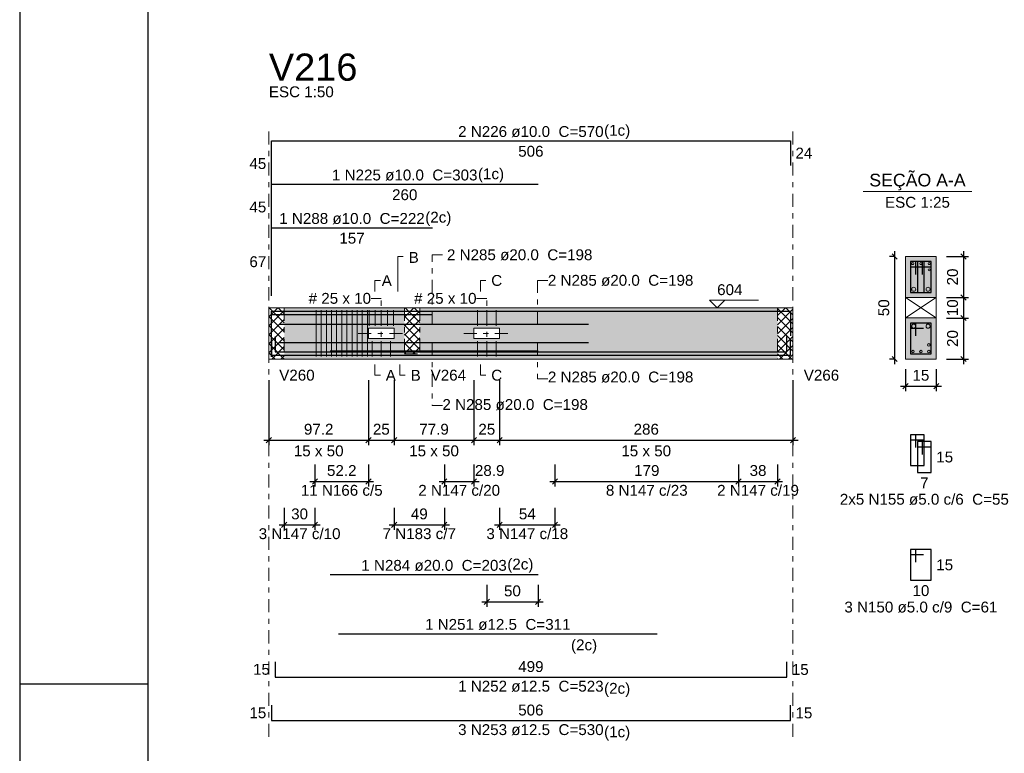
# Model space of a CAD drawing. Header units: millimetres. Extents: x 0 to 119, y 0 to 84.
# Tile 3 of 30: x 0 to 19, y 28 to 43. Entities that reach past the tile are written whole.
import ezdxf

# ---------------------------------------------------------------- set-up
doc = ezdxf.new("R2010")
doc.units = ezdxf.units.MM
doc.header["$MEASUREMENT"] = 0
doc.linetypes.add('DASHDOT', pattern=[2.54, 1.27, -0.635, 0, -0.635])
doc.linetypes.add('NULL', pattern=[0])
doc.layers.get('0').update_dxf_attribs({"lineweight": 18})
for name, color, linetype, lineweight in [('Descrição da armadura', 7, 'Continuous', 0), ('DT-Arm complementar', 5, 'Continuous', 5), ('DT-Barras na forma', 2, 'Continuous', 30), ('DT-Barras no corte', 5, 'Continuous', 5), ('DT-Barras rebatidas', 2, 'Continuous', 30), ('DT-Cotas', 9, 'Continuous', 5), ('DT-Forma', 5, 'Continuous', 5), ('DT-Hachura forma vigas', 254, 'Continuous', 5), ('DT-Hachura intersecção vigas', 9, 'Continuous', 5), ('DT-Hachura seção vigas', 254, 'Continuous', 5), ('DT-Pontilhado', 9, 'DASHDOT', 5), ('DT-Textos', 7, 'Continuous', 5), ('DT-Título', 3, 'Continuous', 20), ('Textos armaduras', 7, 'Continuous', 0)]:
    doc.layers.add(name, color=color, linetype=linetype, lineweight=lineweight)
doc.layers.add('SEDUC_MARF', color=1, linetype='Continuous')
doc.layers.add('SEDUC_MARGG', color=7, linetype='Continuous')
doc.styles.add('Arial', font='txt')
doc.dimstyles.new('UM_25.000000', dxfattribs={"dimtxt": 0.18, "dimasz": 0.1, "dimexe": 0.1, "dimexo": 0.2, "dimgap": 0, "dimtad": 1, "dimtih": 1, "dimtoh": 1, "dimdec": 1, "dimlfac": 25, "dimzin": 0, "dimdsep": 46, "dimtxsty": 'Standard', "dimcen": 0.09, "dimdle": 0.1, "dimadec": 1, "dimazin": 2, "dimtfac": 1, "dimtdec": 4, "dimtofl": 0, "dimtmove": 0, "dimatfit": 3, "dimfxl": 1, "dimtolj": 1, "dimarcsym": 0})
doc.dimstyles.new('UM_50.000000', dxfattribs={"dimtxt": 0.18, "dimasz": 0.1, "dimexe": 0.1, "dimexo": 0.2, "dimgap": 0, "dimtad": 1, "dimtih": 1, "dimtoh": 1, "dimdec": 1, "dimlfac": 50, "dimzin": 0, "dimdsep": 46, "dimtxsty": 'Standard', "dimcen": 0.09, "dimdle": 0.1, "dimadec": 1, "dimazin": 2, "dimtfac": 1, "dimtdec": 4, "dimtofl": 0, "dimtmove": 0, "dimatfit": 3, "dimfxl": 1, "dimtolj": 1, "dimarcsym": 0})

# ---------------------------------------------------------------- blocks, each defined once
blk = doc.blocks.new('_Oblique')
at = {"color": 0, "linetype": 'ByBlock', "lineweight": -2}
blk.add_line((-0.5, -0.5), (0.5, 0.5), dxfattribs=at)
blk = doc.blocks.new('*D165')
at = {"layer": 'Defpoints', "color": 0}
for p in [(4.859, 35.818), (6.803, 35.818), (6.803, 34.448)]:
    blk.add_point(p, dxfattribs=at)
at = {"layer": 'DT-Cotas', "color": 0, "lineweight": -2}
for p, q in [((4.859, 35.618), (4.859, 34.348)), ((6.803, 35.618), (6.803, 34.348)), ((4.759, 34.448), (6.903, 34.448))]:
    blk.add_line(p, q, dxfattribs=at)
at = {"layer": 'DT-Cotas', "color": 0, "lineweight": -2, "xscale": 0.1, "yscale": 0.1, "zscale": 0.1, "rotation": 180}
blk.add_blockref('_Oblique', (4.859, 34.448), dxfattribs=at)
at = {"layer": 'DT-Cotas', "color": 0, "lineweight": -2, "xscale": 0.1, "yscale": 0.1, "zscale": 0.1}
blk.add_blockref('_Oblique', (6.803, 34.448), dxfattribs=at)
at = {"layer": 'DT-Cotas', "color": 7, "insert": (5.831, 34.66), "char_height": 0.2118, "attachment_point": 5, "rotation": 0.0057, "style": 'Arial'}
blk.add_mtext('\\A1;97.2', dxfattribs=at)
blk = doc.blocks.new('*D166')
at = {"layer": 'Defpoints', "color": 0}
for p in [(6.803, 35.818), (7.303, 35.818), (7.303, 34.448)]:
    blk.add_point(p, dxfattribs=at)
at = {"layer": 'DT-Cotas', "color": 0, "lineweight": -2}
for p, q in [((6.803, 35.618), (6.803, 34.348)), ((7.303, 35.618), (7.303, 34.348)), ((6.703, 34.448), (7.403, 34.448))]:
    blk.add_line(p, q, dxfattribs=at)
at = {"layer": 'DT-Cotas', "color": 0, "lineweight": -2, "xscale": 0.1, "yscale": 0.1, "zscale": 0.1, "rotation": 180}
blk.add_blockref('_Oblique', (6.803, 34.448), dxfattribs=at)
at = {"layer": 'DT-Cotas', "color": 0, "lineweight": -2, "xscale": 0.1, "yscale": 0.1, "zscale": 0.1}
blk.add_blockref('_Oblique', (7.303, 34.448), dxfattribs=at)
at = {"layer": 'DT-Cotas', "color": 7, "insert": (7.053, 34.66), "char_height": 0.2118, "attachment_point": 5, "rotation": 0.0057, "style": 'Arial'}
blk.add_mtext('\\A1;25', dxfattribs=at)
blk = doc.blocks.new('*D167')
at = {"layer": 'Defpoints', "color": 0}
for p in [(7.303, 35.818), (8.86, 35.818), (8.86, 34.448)]:
    blk.add_point(p, dxfattribs=at)
at = {"layer": 'DT-Cotas', "color": 0, "lineweight": -2}
for p, q in [((7.303, 35.618), (7.303, 34.348)), ((8.86, 35.618), (8.86, 34.348)), ((7.203, 34.448), (8.96, 34.448))]:
    blk.add_line(p, q, dxfattribs=at)
at = {"layer": 'DT-Cotas', "color": 0, "lineweight": -2, "xscale": 0.1, "yscale": 0.1, "zscale": 0.1, "rotation": 180}
blk.add_blockref('_Oblique', (7.303, 34.448), dxfattribs=at)
at = {"layer": 'DT-Cotas', "color": 0, "lineweight": -2, "xscale": 0.1, "yscale": 0.1, "zscale": 0.1}
blk.add_blockref('_Oblique', (8.86, 34.448), dxfattribs=at)
at = {"layer": 'DT-Cotas', "color": 7, "insert": (8.081, 34.66), "char_height": 0.2118, "attachment_point": 5, "rotation": 0.0057, "style": 'Arial'}
blk.add_mtext('\\A1;77.9', dxfattribs=at)
blk = doc.blocks.new('*D168')
at = {"layer": 'Defpoints', "color": 0}
for p in [(8.86, 35.818), (9.36, 35.818), (9.36, 34.448)]:
    blk.add_point(p, dxfattribs=at)
at = {"layer": 'DT-Cotas', "color": 0, "lineweight": -2}
for p, q in [((8.86, 35.618), (8.86, 34.348)), ((9.36, 35.618), (9.36, 34.348)), ((8.76, 34.448), (9.46, 34.448))]:
    blk.add_line(p, q, dxfattribs=at)
at = {"layer": 'DT-Cotas', "color": 0, "lineweight": -2, "xscale": 0.1, "yscale": 0.1, "zscale": 0.1, "rotation": 180}
blk.add_blockref('_Oblique', (8.86, 34.448), dxfattribs=at)
at = {"layer": 'DT-Cotas', "color": 0, "lineweight": -2, "xscale": 0.1, "yscale": 0.1, "zscale": 0.1}
blk.add_blockref('_Oblique', (9.36, 34.448), dxfattribs=at)
at = {"layer": 'DT-Cotas', "color": 7, "insert": (9.11, 34.66), "char_height": 0.2118, "attachment_point": 5, "rotation": 0.0057, "style": 'Arial'}
blk.add_mtext('\\A1;25', dxfattribs=at)
blk = doc.blocks.new('*D169')
at = {"layer": 'Defpoints', "color": 0}
for p in [(9.36, 35.818), (15.08, 35.818), (15.08, 34.448)]:
    blk.add_point(p, dxfattribs=at)
at = {"layer": 'DT-Cotas', "color": 0, "lineweight": -2}
for p, q in [((9.36, 35.618), (9.36, 34.348)), ((15.08, 35.618), (15.08, 34.348)), ((9.26, 34.448), (15.18, 34.448))]:
    blk.add_line(p, q, dxfattribs=at)
at = {"layer": 'DT-Cotas', "color": 0, "lineweight": -2, "xscale": 0.1, "yscale": 0.1, "zscale": 0.1, "rotation": 180}
blk.add_blockref('_Oblique', (9.36, 34.448), dxfattribs=at)
at = {"layer": 'DT-Cotas', "color": 0, "lineweight": -2, "xscale": 0.1, "yscale": 0.1, "zscale": 0.1}
blk.add_blockref('_Oblique', (15.08, 34.448), dxfattribs=at)
at = {"layer": 'DT-Cotas', "color": 7, "insert": (12.22, 34.66), "char_height": 0.2118, "attachment_point": 5, "rotation": 0.0057, "style": 'Arial'}
blk.add_mtext('\\A1;286', dxfattribs=at)
blk = doc.blocks.new('*D170')
at = {"layer": 'Defpoints', "color": 0}
for p in [(9.11, 31.826), (10.11, 31.826), (10.11, 31.296)]:
    blk.add_point(p, dxfattribs=at)
at = {"layer": 'DT-Cotas', "color": 0, "lineweight": -2}
for p, q in [((9.11, 31.626), (9.11, 31.196)), ((10.11, 31.626), (10.11, 31.196)), ((9.01, 31.296), (10.21, 31.296))]:
    blk.add_line(p, q, dxfattribs=at)
at = {"layer": 'DT-Cotas', "color": 0, "lineweight": -2, "xscale": 0.1, "yscale": 0.1, "zscale": 0.1, "rotation": 180}
blk.add_blockref('_Oblique', (9.11, 31.296), dxfattribs=at)
at = {"layer": 'DT-Cotas', "color": 0, "lineweight": -2, "xscale": 0.1, "yscale": 0.1, "zscale": 0.1}
blk.add_blockref('_Oblique', (10.11, 31.296), dxfattribs=at)
at = {"layer": 'DT-Cotas', "color": 7, "insert": (9.61, 31.508), "char_height": 0.2118, "attachment_point": 5, "rotation": 0.0057, "style": 'Arial'}
blk.add_mtext('\\A1;50', dxfattribs=at)
blk = doc.blocks.new('*D171')
at = {"layer": 'Defpoints', "color": 0}
for p in [(17.065, 38.03), (17.276, 38.03), (17.276, 36.03)]:
    blk.add_point(p, dxfattribs=at)
at = {"layer": 'DT-Cotas', "color": 0, "lineweight": -2}
for p, q in [((17.076, 38.03), (16.965, 38.03)), ((17.065, 35.93), (17.065, 38.13)), ((17.076, 36.03), (16.965, 36.03))]:
    blk.add_line(p, q, dxfattribs=at)
at = {"layer": 'DT-Cotas', "color": 0, "lineweight": -2, "xscale": 0.1, "yscale": 0.1, "zscale": 0.1}
for p, rotation in [((17.065, 38.03), 90), ((17.065, 36.03), 270)]:
    blk.add_blockref('_Oblique', p, dxfattribs=dict(at, rotation=rotation))
at = {"layer": 'DT-Cotas', "color": 7, "insert": (16.853, 37.03), "char_height": 0.2118, "attachment_point": 5, "rotation": 90, "style": 'Arial'}
blk.add_mtext('\\A1;50', dxfattribs=at)
blk = doc.blocks.new('*D172')
at = {"layer": 'Defpoints', "color": 0}
for p in [(17.276, 36.03), (17.876, 36.03), (17.876, 35.501)]:
    blk.add_point(p, dxfattribs=at)
at = {"layer": 'DT-Cotas', "color": 0, "lineweight": -2}
for p, q in [((17.276, 35.83), (17.276, 35.401)), ((17.876, 35.83), (17.876, 35.401)), ((17.176, 35.501), (17.976, 35.501))]:
    blk.add_line(p, q, dxfattribs=at)
at = {"layer": 'DT-Cotas', "color": 0, "lineweight": -2, "xscale": 0.1, "yscale": 0.1, "zscale": 0.1, "rotation": 180}
blk.add_blockref('_Oblique', (17.276, 35.501), dxfattribs=at)
at = {"layer": 'DT-Cotas', "color": 0, "lineweight": -2, "xscale": 0.1, "yscale": 0.1, "zscale": 0.1}
blk.add_blockref('_Oblique', (17.876, 35.501), dxfattribs=at)
at = {"layer": 'DT-Cotas', "color": 7, "insert": (17.576, 35.712), "char_height": 0.2118, "attachment_point": 5, "rotation": 0.0057, "style": 'Arial'}
blk.add_mtext('\\A1;15', dxfattribs=at)
blk = doc.blocks.new('*D173')
at = {"layer": 'Defpoints', "color": 0}
for p in [(17.876, 38.03), (17.876, 37.23), (18.406, 37.23)]:
    blk.add_point(p, dxfattribs=at)
at = {"layer": 'DT-Cotas', "color": 0, "lineweight": -2}
for p, q in [((18.076, 38.03), (18.506, 38.03)), ((18.406, 38.13), (18.406, 37.13)), ((18.076, 37.23), (18.506, 37.23))]:
    blk.add_line(p, q, dxfattribs=at)
at = {"layer": 'DT-Cotas', "color": 0, "lineweight": -2, "xscale": 0.1, "yscale": 0.1, "zscale": 0.1}
for p, rotation in [((18.406, 38.03), 90), ((18.406, 37.23), 270)]:
    blk.add_blockref('_Oblique', p, dxfattribs=dict(at, rotation=rotation))
at = {"layer": 'DT-Cotas', "color": 7, "insert": (18.194, 37.63), "char_height": 0.2118, "attachment_point": 5, "rotation": 90, "style": 'Arial'}
blk.add_mtext('\\A1;20', dxfattribs=at)
blk = doc.blocks.new('*D174')
at = {"layer": 'Defpoints', "color": 0}
for p in [(17.876, 37.23), (17.876, 36.83), (18.406, 36.83)]:
    blk.add_point(p, dxfattribs=at)
at = {"layer": 'DT-Cotas', "color": 0, "lineweight": -2}
for p, q in [((18.406, 37.33), (18.406, 36.73)), ((18.076, 37.23), (18.506, 37.23)), ((18.076, 36.83), (18.506, 36.83))]:
    blk.add_line(p, q, dxfattribs=at)
at = {"layer": 'DT-Cotas', "color": 0, "lineweight": -2, "xscale": 0.1, "yscale": 0.1, "zscale": 0.1}
for p, rotation in [((18.406, 37.23), 90), ((18.406, 36.83), 270)]:
    blk.add_blockref('_Oblique', p, dxfattribs=dict(at, rotation=rotation))
at = {"layer": 'DT-Cotas', "color": 7, "insert": (18.194, 37.03), "char_height": 0.2118, "attachment_point": 5, "rotation": 90, "style": 'Arial'}
blk.add_mtext('\\A1;10', dxfattribs=at)
blk = doc.blocks.new('*D175')
at = {"layer": 'Defpoints', "color": 0}
for p in [(17.876, 36.83), (17.876, 36.03), (18.406, 36.03)]:
    blk.add_point(p, dxfattribs=at)
at = {"layer": 'DT-Cotas', "color": 0, "lineweight": -2}
for p, q in [((18.406, 36.93), (18.406, 35.93)), ((18.076, 36.83), (18.506, 36.83)), ((18.076, 36.03), (18.506, 36.03))]:
    blk.add_line(p, q, dxfattribs=at)
at = {"layer": 'DT-Cotas', "color": 0, "lineweight": -2, "xscale": 0.1, "yscale": 0.1, "zscale": 0.1}
for p, rotation in [((18.406, 36.83), 90), ((18.406, 36.03), 270)]:
    blk.add_blockref('_Oblique', p, dxfattribs=dict(at, rotation=rotation))
at = {"layer": 'DT-Cotas', "color": 7, "insert": (18.194, 36.43), "char_height": 0.2118, "attachment_point": 5, "rotation": 90, "style": 'Arial'}
blk.add_mtext('\\A1;20', dxfattribs=at)
blk = doc.blocks.new('*D183')
at = {"layer": 'Defpoints', "color": 0}
for p in [(5.159, 33.327), (5.759, 33.327), (5.759, 32.798)]:
    blk.add_point(p, dxfattribs=at)
at = {"layer": 'DT-Cotas', "color": 0, "lineweight": -2}
for p, q in [((5.159, 33.127), (5.159, 32.698)), ((5.759, 33.127), (5.759, 32.698)), ((5.059, 32.798), (5.859, 32.798))]:
    blk.add_line(p, q, dxfattribs=at)
at = {"layer": 'DT-Cotas', "color": 0, "lineweight": -2, "xscale": 0.1, "yscale": 0.1, "zscale": 0.1, "rotation": 180}
blk.add_blockref('_Oblique', (5.159, 32.798), dxfattribs=at)
at = {"layer": 'DT-Cotas', "color": 0, "lineweight": -2, "xscale": 0.1, "yscale": 0.1, "zscale": 0.1}
blk.add_blockref('_Oblique', (5.759, 32.798), dxfattribs=at)
at = {"layer": 'DT-Cotas', "color": 7, "insert": (5.459, 33.009), "char_height": 0.2118, "attachment_point": 5, "rotation": 0.0057, "style": 'Arial'}
blk.add_mtext('\\A1;30', dxfattribs=at)
blk = doc.blocks.new('*D184')
at = {"layer": 'Defpoints', "color": 0}
for p in [(8.283, 34.173), (8.86, 34.173), (8.86, 33.643)]:
    blk.add_point(p, dxfattribs=at)
at = {"layer": 'DT-Cotas', "color": 0, "lineweight": -2}
for p, q in [((8.283, 33.973), (8.283, 33.543)), ((8.86, 33.973), (8.86, 33.543)), ((8.183, 33.643), (8.96, 33.643))]:
    blk.add_line(p, q, dxfattribs=at)
at = {"layer": 'DT-Cotas', "color": 0, "lineweight": -2, "xscale": 0.1, "yscale": 0.1, "zscale": 0.1, "rotation": 180}
blk.add_blockref('_Oblique', (8.283, 33.643), dxfattribs=at)
at = {"layer": 'DT-Cotas', "color": 0, "lineweight": -2, "xscale": 0.1, "yscale": 0.1, "zscale": 0.1}
blk.add_blockref('_Oblique', (8.86, 33.643), dxfattribs=at)
at = {"layer": 'DT-Cotas', "color": 7, "insert": (9.166, 33.855), "char_height": 0.2118, "attachment_point": 5, "rotation": 0.0057, "style": 'Arial'}
blk.add_mtext('\\A1;28.9', dxfattribs=at)
blk = doc.blocks.new('*D185')
at = {"layer": 'Defpoints', "color": 0}
for p in [(9.36, 33.327), (10.44, 33.327), (10.44, 32.798)]:
    blk.add_point(p, dxfattribs=at)
at = {"layer": 'DT-Cotas', "color": 0, "lineweight": -2}
for p, q in [((9.36, 33.127), (9.36, 32.698)), ((10.44, 33.127), (10.44, 32.698)), ((9.26, 32.798), (10.54, 32.798))]:
    blk.add_line(p, q, dxfattribs=at)
at = {"layer": 'DT-Cotas', "color": 0, "lineweight": -2, "xscale": 0.1, "yscale": 0.1, "zscale": 0.1, "rotation": 180}
blk.add_blockref('_Oblique', (9.36, 32.798), dxfattribs=at)
at = {"layer": 'DT-Cotas', "color": 0, "lineweight": -2, "xscale": 0.1, "yscale": 0.1, "zscale": 0.1}
blk.add_blockref('_Oblique', (10.44, 32.798), dxfattribs=at)
at = {"layer": 'DT-Cotas', "color": 7, "insert": (9.9, 33.009), "char_height": 0.2118, "attachment_point": 5, "rotation": 0.0057, "style": 'Arial'}
blk.add_mtext('\\A1;54', dxfattribs=at)
blk = doc.blocks.new('*D186')
at = {"layer": 'Defpoints', "color": 0}
for p in [(14.02, 34.173), (14.78, 34.173), (14.78, 33.643)]:
    blk.add_point(p, dxfattribs=at)
at = {"layer": 'DT-Cotas', "color": 0, "lineweight": -2}
for p, q in [((14.02, 33.973), (14.02, 33.543)), ((14.78, 33.973), (14.78, 33.543)), ((13.92, 33.643), (14.88, 33.643))]:
    blk.add_line(p, q, dxfattribs=at)
at = {"layer": 'DT-Cotas', "color": 0, "lineweight": -2, "xscale": 0.1, "yscale": 0.1, "zscale": 0.1, "rotation": 180}
blk.add_blockref('_Oblique', (14.02, 33.643), dxfattribs=at)
at = {"layer": 'DT-Cotas', "color": 0, "lineweight": -2, "xscale": 0.1, "yscale": 0.1, "zscale": 0.1}
blk.add_blockref('_Oblique', (14.78, 33.643), dxfattribs=at)
at = {"layer": 'DT-Cotas', "color": 7, "insert": (14.4, 33.855), "char_height": 0.2118, "attachment_point": 5, "rotation": 0.0057, "style": 'Arial'}
blk.add_mtext('\\A1;38', dxfattribs=at)
blk = doc.blocks.new('*D187')
at = {"layer": 'Defpoints', "color": 0}
for p in [(10.44, 34.173), (14.02, 34.173), (14.02, 33.643)]:
    blk.add_point(p, dxfattribs=at)
at = {"layer": 'DT-Cotas', "color": 0, "lineweight": -2}
for p, q in [((10.44, 33.973), (10.44, 33.543)), ((14.02, 33.973), (14.02, 33.543)), ((10.34, 33.643), (14.12, 33.643))]:
    blk.add_line(p, q, dxfattribs=at)
at = {"layer": 'DT-Cotas', "color": 0, "lineweight": -2, "xscale": 0.1, "yscale": 0.1, "zscale": 0.1, "rotation": 180}
blk.add_blockref('_Oblique', (10.44, 33.643), dxfattribs=at)
at = {"layer": 'DT-Cotas', "color": 0, "lineweight": -2, "xscale": 0.1, "yscale": 0.1, "zscale": 0.1}
blk.add_blockref('_Oblique', (14.02, 33.643), dxfattribs=at)
at = {"layer": 'DT-Cotas', "color": 7, "insert": (12.23, 33.855), "char_height": 0.2118, "attachment_point": 5, "rotation": 0.0057, "style": 'Arial'}
blk.add_mtext('\\A1;179', dxfattribs=at)
blk = doc.blocks.new('*D188')
at = {"layer": 'Defpoints', "color": 0}
for p in [(5.759, 34.173), (6.803, 34.173), (6.803, 33.643)]:
    blk.add_point(p, dxfattribs=at)
at = {"layer": 'DT-Cotas', "color": 0, "lineweight": -2}
for p, q in [((5.759, 33.973), (5.759, 33.543)), ((6.803, 33.973), (6.803, 33.543)), ((5.659, 33.643), (6.903, 33.643))]:
    blk.add_line(p, q, dxfattribs=at)
at = {"layer": 'DT-Cotas', "color": 0, "lineweight": -2, "xscale": 0.1, "yscale": 0.1, "zscale": 0.1, "rotation": 180}
blk.add_blockref('_Oblique', (5.759, 33.643), dxfattribs=at)
at = {"layer": 'DT-Cotas', "color": 0, "lineweight": -2, "xscale": 0.1, "yscale": 0.1, "zscale": 0.1}
blk.add_blockref('_Oblique', (6.803, 33.643), dxfattribs=at)
at = {"layer": 'DT-Cotas', "color": 7, "insert": (6.281, 33.855), "char_height": 0.2118, "attachment_point": 5, "rotation": 0.0057, "style": 'Arial'}
blk.add_mtext('\\A1;52.2', dxfattribs=at)
blk = doc.blocks.new('*D189')
at = {"layer": 'Defpoints', "color": 0}
for p in [(7.303, 33.327), (8.283, 33.327), (8.283, 32.798)]:
    blk.add_point(p, dxfattribs=at)
at = {"layer": 'DT-Cotas', "color": 0, "lineweight": -2}
for p, q in [((7.303, 33.127), (7.303, 32.698)), ((8.283, 33.127), (8.283, 32.698)), ((7.203, 32.798), (8.383, 32.798))]:
    blk.add_line(p, q, dxfattribs=at)
at = {"layer": 'DT-Cotas', "color": 0, "lineweight": -2, "xscale": 0.1, "yscale": 0.1, "zscale": 0.1, "rotation": 180}
blk.add_blockref('_Oblique', (7.303, 32.798), dxfattribs=at)
at = {"layer": 'DT-Cotas', "color": 0, "lineweight": -2, "xscale": 0.1, "yscale": 0.1, "zscale": 0.1}
blk.add_blockref('_Oblique', (8.283, 32.798), dxfattribs=at)
at = {"layer": 'DT-Cotas', "color": 7, "insert": (7.793, 33.009), "char_height": 0.2118, "attachment_point": 5, "rotation": 0.0057, "style": 'Arial'}
blk.add_mtext('\\A1;49', dxfattribs=at)

msp = doc.modelspace()

# ---------------------------------------------------------------- hatches: boundary and pattern name
at = {"layer": 'DT-Hachura forma vigas', "linetype": 'Continuous'}
h = msp.add_hatch(color=254, dxfattribs=at)
h.paths.add_polyline_path([(7.8027, 36.1301), (7.5027, 36.1301), (7.5027, 37.0301), (5.1593, 37.0301), (5.1593, 36.0301), (7.5027, 36.0301), (7.8027, 36.0301), (14.7797, 36.0301), (14.7797, 37.0301), (7.8027, 37.0301), (7.8027, 36.1301)])
h.paths.add_polyline_path([(7.3027, 36.6301), (6.8027, 36.6301), (6.8027, 36.4301), (7.3027, 36.4301), (7.3027, 36.6301)], flags=0)
h.paths.add_polyline_path([(9.3597, 36.6301), (8.8597, 36.6301), (8.8597, 36.4301), (9.3597, 36.4301), (9.3597, 36.6301)], flags=0)
at = {"layer": 'DT-Hachura intersecção vigas', "linetype": 'Continuous'}
h = msp.add_hatch(dxfattribs=at)
h.set_pattern_fill('ANSI37', color=9, style=0)
h.paths.add_polyline_path([(4.8593, 36.0301), (5.1593, 36.0301), (5.1593, 37.0301), (4.8593, 37.0301), (4.8593, 36.0301)])
h = msp.add_hatch(dxfattribs=at)
h.set_pattern_fill('ANSI37', color=9, style=0)
h.paths.add_polyline_path([(7.5027, 36.1301), (7.8027, 36.1301), (7.8027, 37.0301), (7.5027, 37.0301), (7.5027, 36.1301)])
h = msp.add_hatch(dxfattribs=at)
h.set_pattern_fill('ANSI37', color=9, style=0)
h.paths.add_polyline_path([(14.7797, 36.0301), (15.0797, 36.0301), (15.0797, 37.0301), (14.7797, 37.0301), (14.7797, 36.0301)])
at = {"layer": 'DT-Hachura seção vigas', "linetype": 'Continuous'}
h = msp.add_hatch(color=254, dxfattribs=at)
h.paths.add_polyline_path([(17.2763, 36.0301), (17.2763, 36.0301), (17.8763, 36.0301), (17.8763, 38.0301), (17.2763, 38.0301), (17.2763, 36.0301)])
h.paths.add_polyline_path([(17.8763, 37.2301), (17.2763, 37.2301), (17.2763, 36.8301), (17.8763, 36.8301), (17.8763, 37.2301)], flags=0)

# ---------------------------------------------------------------- linework, layer by layer
at = {"layer": 'DT-Arm complementar'}
for p, q in [((5.781, 36.0801), (5.781, 36.9801)), ((5.881, 36.0801), (5.881, 36.9801)), ((5.981, 36.0801), (5.981, 36.9801)), ((6.081, 36.0801), (6.081, 36.9801)), ((6.181, 36.0801), (6.181, 36.9801)), ((6.281, 36.0801), (6.281, 36.9801)), ((6.381, 36.0801), (6.381, 36.9801)), ((6.481, 36.0801), (6.481, 36.9801)), ((6.581, 36.0801), (6.581, 36.9801)), ((6.681, 36.0801), (6.681, 36.9801)), ((6.781, 36.0801), (6.781, 36.9801)), ((6.8127, 36.9801), (6.8127, 36.6801)), ((6.9327, 36.9801), (6.9327, 36.6801)), ((7.0527, 36.9801), (7.0527, 36.6801)), ((7.1727, 36.9801), (7.1727, 36.6801)), ((7.2927, 36.9801), (7.2927, 36.6801)), ((8.9297, 36.9801), (8.9297, 36.6801)), ((9.1097, 36.9801), (9.1097, 36.6801)), ((9.2897, 36.9801), (9.2897, 36.6801)), ((6.8727, 36.3801), (6.8727, 36.0801)), ((7.0527, 36.3801), (7.0527, 36.0801)), ((7.2327, 36.3801), (7.2327, 36.0801)), ((8.9297, 36.3801), (8.9297, 36.0801)), ((9.1097, 36.3801), (9.1097, 36.0801)), ((9.2897, 36.3801), (9.2897, 36.0801))]:
    msp.add_line(p, q, dxfattribs=at)
at = {"layer": 'DT-Barras na forma'}
for points in [[(17.4763, 37.6801), (17.4763, 37.9301), (17.3763, 37.9301), (17.3763, 37.3301), (17.643, 37.3301), (17.643, 37.9301), (17.3763, 37.9301), (17.3763, 37.8301), (17.6263, 37.8301)], [(17.6097, 37.6801), (17.6097, 37.9301), (17.5097, 37.9301), (17.5097, 37.3301), (17.7763, 37.3301), (17.7763, 37.9301), (17.5097, 37.9301), (17.5097, 37.8301), (17.7597, 37.8301)], [(4.9093, 36.0701), (4.9093, 36.9601), (10.1097, 36.9601)], [(4.9093, 36.0701), (4.9093, 36.9601), (15.0297, 36.9601), (15.0297, 36.4823)], [(4.9093, 36.0701), (4.9093, 36.9001), (8.0527, 36.9001)], [(5.0684, 36.7101), (9.037, 36.7101)], [(7.1254, 36.7101), (11.094, 36.7101)], [(17.4763, 36.4801), (17.4763, 36.7301), (17.3763, 36.7301), (17.3763, 36.1301), (17.7763, 36.1301), (17.7763, 36.7301), (17.3763, 36.7301), (17.3763, 36.6301), (17.6263, 36.6301)], [(4.9093, 36.4026), (4.9093, 36.1026), (15.0297, 36.1026), (15.0297, 36.4026)], [(4.9799, 36.4676), (4.9799, 36.1676), (14.9591, 36.1676), (14.9591, 36.4676)], [(5.0684, 36.3501), (9.037, 36.3501)], [(7.1254, 36.3501), (11.094, 36.3501)], [(6.0527, 36.1901), (10.1097, 36.1901)], [(6.2188, 36.1676), (12.4297, 36.1676)], [(17.4763, 34.3034), (17.4763, 34.5534), (17.3763, 34.5534), (17.3763, 33.9534), (17.643, 33.9534), (17.643, 34.5534), (17.3763, 34.5534), (17.3763, 34.4534), (17.6263, 34.4534)]]:
    msp.add_lwpolyline(points, dxfattribs=at)
at = {"layer": 'DT-Barras no corte'}
for centre, radius in [((17.4163, 37.8901), 0.02), ((17.5763, 37.8901), 0.02), ((17.7363, 37.8901), 0.02), ((17.7363, 37.7701), 0.02), ((17.4363, 37.3901), 0.04), ((17.7163, 37.3901), 0.04), ((17.4363, 36.6701), 0.04), ((17.7163, 36.6701), 0.04), ((17.7313, 36.3051), 0.025), ((17.4213, 36.1751), 0.025), ((17.5763, 36.1751), 0.025), ((17.7313, 36.1751), 0.025)]:
    msp.add_circle(centre, radius, dxfattribs=at)
at = {"layer": 'DT-Barras rebatidas'}
for points in [[(4.9093, 39.3941), (4.9093, 40.2841), (15.0297, 40.2841), (15.0297, 39.8063)], [(4.9093, 38.5469), (4.9093, 39.4369), (10.1097, 39.4369)], [(4.9093, 37.2597), (4.9093, 38.5897), (8.0527, 38.5897)], [(17.6097, 34.17), (17.6097, 34.42), (17.5097, 34.42), (17.5097, 33.82), (17.7763, 33.82), (17.7763, 34.42), (17.5097, 34.42), (17.5097, 34.32), (17.7597, 34.32)], [(17.4763, 32.068), (17.4763, 32.318), (17.3763, 32.318), (17.3763, 31.718), (17.7763, 31.718), (17.7763, 32.318), (17.3763, 32.318), (17.3763, 32.218), (17.6263, 32.218)], [(6.0527, 31.8257), (10.1097, 31.8257)], [(6.2188, 30.6745), (12.4297, 30.6745)], [(4.9799, 30.1273), (4.9799, 29.8273), (14.9591, 29.8273), (14.9591, 30.1273)], [(4.9093, 29.2801), (4.9093, 28.9801), (15.0297, 28.9801), (15.0297, 29.2801)]]:
    msp.add_lwpolyline(points, dxfattribs=at)
at = {"layer": 'DT-Forma'}
for p, q in [((17.8763, 38.0301), (17.2763, 38.0301)), ((17.2763, 38.0301), (17.2763, 36.0301)), ((17.8763, 36.0301), (17.8763, 38.0301)), ((17.2763, 37.2301), (17.8763, 37.2301)), ((17.2763, 37.2301), (17.8763, 36.8301)), ((17.2763, 36.8301), (17.8763, 37.2301)), ((4.8593, 37.0301), (5.1593, 37.0301)), ((5.1593, 37.0301), (7.5027, 37.0301)), ((7.5027, 37.0301), (7.8027, 37.0301)), ((7.8027, 37.0301), (14.7797, 37.0301)), ((14.7797, 37.0301), (15.0797, 37.0301)), ((17.2763, 36.8301), (17.8763, 36.8301)), ((4.8593, 36.0301), (5.1593, 36.0301)), ((5.1593, 36.0301), (7.5027, 36.0301)), ((7.5027, 36.0301), (7.8027, 36.0301)), ((7.8027, 36.0301), (14.7797, 36.0301)), ((14.7797, 36.0301), (15.0797, 36.0301)), ((17.2763, 36.0301), (17.8763, 36.0301))]:
    msp.add_line(p, q, dxfattribs=at)
at = {"layer": 'DT-Forma', "linetype": 'Continuous'}
for p, q in [((4.8593, 36.0301), (4.8593, 37.0301)), ((15.0797, 37.0301), (15.0797, 36.0301))]:
    msp.add_line(p, q, dxfattribs=at)
at = {"layer": 'DT-Forma'}
for points in [[(7.0527, 36.6301), (6.8027, 36.6301), (6.8027, 36.4301), (7.3027, 36.4301), (7.3027, 36.6301), (7.0527, 36.6301)], [(9.1097, 36.6301), (8.8597, 36.6301), (8.8597, 36.4301), (9.3597, 36.4301), (9.3597, 36.6301), (9.1097, 36.6301)]]:
    msp.add_lwpolyline(points, close=True, dxfattribs=at)
at = {"layer": 'DT-Pontilhado', "ltscale": 0.2}
for p, q in [((4.8593, 28.6624), (4.8593, 40.4959)), ((15.0797, 28.6624), (15.0797, 40.4959)), ((8.0448, 36.7101), (8.0448, 38.0596)), ((8.0448, 38.0596), (8.2448, 38.0596)), ((10.1018, 36.7101), (10.1018, 37.5596)), ((10.1018, 37.5596), (10.3018, 37.5596)), ((7.0527, 37.2101), (6.8527, 37.2101)), ((7.0527, 36.0801), (7.0527, 37.2101)), ((9.1097, 37.2101), (8.9097, 37.2101)), ((9.1097, 36.0801), (9.1097, 37.2101)), ((5.1593, 37.0301), (5.1593, 36.0301)), ((7.5027, 37.0301), (7.5027, 36.1301)), ((7.8027, 37.0301), (7.8027, 36.1301)), ((14.7797, 37.0301), (14.7797, 36.0301)), ((6.6027, 36.5301), (7.5027, 36.5301)), ((8.6597, 36.5301), (9.5597, 36.5301)), ((8.0448, 36.3501), (8.0448, 35.1209)), ((10.1018, 36.3501), (10.1018, 35.6467)), ((7.5027, 36.1301), (7.8027, 36.1301)), ((10.1018, 35.6467), (10.3018, 35.6467)), ((8.0448, 35.1209), (8.2448, 35.1209))]:
    msp.add_line(p, q, dxfattribs=at)
at = {"layer": 'DT-Textos'}
msp.add_line((16.4507, 39.295), (18.5687, 39.295), dxfattribs=at)
for points in [[(7.3743, 37.3478), (7.3743, 38.0316), (7.4802, 38.0316)], [(6.9277, 37.3478), (6.9277, 37.5596), (7.0336, 37.5596)], [(8.9847, 37.3478), (8.9847, 37.5596), (9.0906, 37.5596)], [(13.7512, 37.1783), (13.603, 37.0301), (13.4547, 37.1783), (14.4078, 37.1783)], [(6.9277, 35.9242), (6.9277, 35.7124), (7.0336, 35.7124)], [(7.4127, 35.9242), (7.4127, 35.7124), (7.5186, 35.7124)], [(8.9847, 35.9242), (8.9847, 35.7124), (9.0906, 35.7124)]]:
    msp.add_lwpolyline(points, dxfattribs=at)
at = {"layer": 'SEDUC_MARF'}
msp.add_line((0, 29.7), (2.5, 29.7), dxfattribs=at)
msp.add_lwpolyline([(118.9, 84.1), (0, 84.1), (0, 0), (118.9, 0)], close=True, dxfattribs=at)
at = {"layer": 'SEDUC_MARGG'}
msp.add_lwpolyline([(2.5, 1), (117.9, 1), (117.9, 83.1), (2.5, 83.1), (2.5, 1)], dxfattribs=at)

# ---------------------------------------------------------------- texts
at = {"layer": 'Descrição da armadura', "linetype": 'NULL', "char_height": 0.2118, "line_spacing_factor": 0.9, "style": 'Arial'}
for s, insert, width, attachment_point in [('2 N226 ø10.0  C=570', (9.9695, 40.354), 5.562109, 8), ('1 N225 ø10.0  C=303', (7.5095, 39.5068), 5.562109, 8), ('1 N288 ø10.0  C=222', (6.481, 38.6596), 5.562109, 8), ('2 N285 ø20.0  C=198', (8.333, 37.9515), 5.562109, 7), ('2 N285 ø20.0  C=198', (10.3014, 37.4534), 5.562109, 7), ('2 N285 ø20.0  C=198', (10.3014, 35.5682), 5.562109, 7), ('2 N285 ø20.0  C=198', (8.2444, 35.0311), 5.562109, 7), ('11 N166 c/5', (6.281, 33.3615), 3.127695, 8), ('2 N147 c/20', (8.5712, 33.3615), 3.127695, 8), ('8 N147 c/23', (12.2297, 33.3615), 3.127695, 8), ('2 N147 c/19', (14.3997, 33.3615), 3.127695, 8), ('2x5 N155 ø5.0 c/6  C=55', (17.6434, 33.1844), 6.464395, 8), ('3 N147 c/10', (5.4593, 32.5159), 3.127695, 8), ('7 N183 c/7', (7.7927, 32.5159), 2.805127, 8), ('3 N147 c/18', (9.8997, 32.5159), 3.127695, 8), ('1 N284 ø20.0  C=203', (8.0812, 31.8956), 5.562109, 8), ('3 N150 ø5.0 c/9  C=61', (17.5764, 31.0824), 5.851826, 8), ('1 N251 ø12.5  C=311', (9.3242, 30.7444), 5.562109, 8), ('1 N252 ø12.5  C=523', (9.9695, 29.7574), 5.562109, 2), ('3 N253 ø12.5  C=530', (9.9695, 28.9102), 5.562109, 2)]:
    msp.add_mtext(s, dxfattribs=dict(at, insert=insert, width=width, attachment_point=attachment_point))
at = {"layer": 'DT-Textos', "linetype": 'NULL', "line_spacing_factor": 0.798, "style": 'Arial'}
for s, insert, char_height, width, attachment_point in [('ESC 1:50', (4.8594, 41.1314), 0.2118, 2.482559, 7), ('(1c)', (11.3974, 40.3205), 0.2118, 0.998857, 7), ('(1c)', (8.9374, 39.4725), 0.2118, 0.998857, 7), ('SEÇÃO A-A', (17.5094, 39.3195), 0.2471, 3.812061, 8), ('ESC 1:25', (17.5094, 38.9774), 0.2118, 2.482559, 8), ('(2c)', (7.9094, 38.6255), 0.2118, 0.998857, 7), ('B', (7.5863, 37.9049), 0.2118, 0.386855, 7), ('A', (7.0607, 37.4534), 0.2118, 0.386855, 7), ('C', (9.1964, 37.4534), 0.2118, 0.418857, 7), ('604', (13.6025, 37.2734), 0.2118, 0.967705, 7), ('# 25 x 10', (6.8524, 37.1044), 0.2118, 2.38627, 9), ('# 25 x 10', (8.9094, 37.1044), 0.2118, 2.38627, 9), ('V260', (5.0613, 35.6064), 0.2118, 1.354561, 7), ('A', (7.1394, 35.6064), 0.2118, 0.386855, 7), ('B', (7.6244, 35.6064), 0.2118, 0.386855, 7), ('V264', (8.0144, 35.6064), 0.2118, 1.354561, 7), ('C', (9.1964, 35.6064), 0.2118, 0.418857, 7), ('V266', (15.2914, 35.6064), 0.2118, 1.354561, 7), ('15 x 50', (5.8314, 34.1306), 0.2118, 1.902559, 8), ('15 x 50', (8.0814, 34.1306), 0.2118, 1.902559, 8), ('15 x 50', (12.2194, 34.1306), 0.2118, 1.902559, 8), ('(2c)', (9.5094, 31.8621), 0.2118, 0.998857, 7), ('(2c)', (10.7524, 30.2871), 0.2118, 0.998857, 7), ('(2c)', (11.3974, 29.4401), 0.2118, 0.998857, 7), ('(1c)', (11.3974, 28.5921), 0.2118, 0.998857, 7)]:
    msp.add_mtext(s, dxfattribs=dict(at, insert=insert, char_height=char_height, width=width, attachment_point=attachment_point))
at = {"layer": 'DT-Título', "linetype": 'NULL', "insert": (4.8594, 41.4492), "char_height": 0.5295, "width": 3.456465, "attachment_point": 7, "line_spacing_factor": 0.798, "style": 'Arial'}
msp.add_mtext('V216', dxfattribs=at)
at = {"layer": 'Textos armaduras', "linetype": 'NULL', "char_height": 0.2118, "line_spacing_factor": 0.9, "style": 'Arial'}
for s, insert, width, attachment_point in [('506', (9.9695, 40.1868), 1.367705, 2), ('24', (15.1297, 40.1511), 1.045137, 1), ('45', (4.8093, 39.7332), 1.045137, 9), ('260', (7.5095, 39.3396), 1.367705, 2), ('45', (4.8093, 38.886), 1.045137, 9), ('157', (6.481, 38.4924), 1.367705, 2), ('67', (4.8093, 37.8188), 1.045137, 9), ('15', (17.8763, 34.2259), 1.045137, 1), ('7', (17.643, 33.7227), 0.722568, 2), ('15', (17.8763, 32.1239), 1.045137, 1), ('10', (17.5763, 31.6207), 1.045137, 2), ('15', (4.8799, 29.8714), 1.045137, 9), ('499', (9.9695, 29.9246), 1.367705, 8), ('15', (15.0591, 30.0832), 1.045137, 1), ('15', (4.8093, 29.0242), 1.045137, 9), ('506', (9.9695, 29.0774), 1.367705, 8), ('15', (15.1297, 29.236), 1.045137, 1)]:
    msp.add_mtext(s, dxfattribs=dict(at, insert=insert, width=width, attachment_point=attachment_point))

# ---------------------------------------------------------------- dimensions: what is measured, and where the dimension line sits
at = {"layer": 'DT-Cotas'}
for base, p1, p2, picture, middle in [((17.0645, 38.0301), (17.2763, 36.0301), (17.2763, 38.0301), '*D171', (16.8527, 37.0301)), ((18.4058, 37.2301), (17.8763, 38.0301), (17.8763, 37.2301), '*D173', (18.194, 37.6301)), ((18.4058, 36.8301), (17.8763, 37.2301), (17.8763, 36.8301), '*D174', (18.194, 37.0301)), ((18.4058, 36.0301), (17.8763, 36.8301), (17.8763, 36.0301), '*D175', (18.194, 36.4301))]:
    dim = msp.add_linear_dim(base=base, p1=p1, p2=p2, angle=90, dimstyle='UM_25.000000', override={"dimtxt": 0.2118, "dimasz": 0.1, "dimexe": 0.1, "dimexo": 0.2, "dimtad": 1, "dimtih": 0, "dimtoh": 0, "dimdec": 1, "dimlfac": 25, "dimzin": 8, "dimtxsty": 'Arial', "dimblk": 'Oblique', "dimblk1": 'Oblique', "dimblk2": 'Oblique', "dimsah": 1, "dimdle": 0.1, "dimse1": 0, "dimse2": 0, "dimclrt": 7, "dimadec": 1, "dimazin": 3, "dimtmove": 2, "dimldrblk": 'Oblique'}, dxfattribs=at)
    dim.commit()
    dim.dimension.update_dxf_attribs({"geometry": picture, "text_midpoint": middle, "dimtype": 160, "text_rotation": 90})
for base, p1, p2, dimstyle, override, picture, middle, turn in [((17.8763, 35.5006), (17.2763, 36.0301), (17.8763, 36.0301), 'UM_25.000000', {"dimtxt": 0.2118, "dimasz": 0.1, "dimexe": 0.1, "dimexo": 0.2, "dimtad": 1, "dimtih": 0, "dimtoh": 0, "dimdec": 1, "dimlfac": 25, "dimzin": 8, "dimtxsty": 'Arial', "dimblk": 'Oblique', "dimblk1": 'Oblique', "dimblk2": 'Oblique', "dimsah": 1, "dimdle": 0.1, "dimse1": 0, "dimse2": 0, "dimclrt": 7, "dimadec": 1, "dimazin": 3, "dimtmove": 2, "dimldrblk": 'Oblique'}, '*D172', (17.5763, 35.7124), 0.00573), ((6.8027, 34.448), (4.8593, 35.8183), (6.8027, 35.8183), 'UM_50.000000', {"dimtxt": 0.2118, "dimasz": 0.1, "dimexe": 0.1, "dimexo": 0.2, "dimtad": 1, "dimtih": 0, "dimtoh": 0, "dimdec": 1, "dimlfac": 50, "dimzin": 8, "dimtxsty": 'Arial', "dimblk": 'Oblique', "dimblk1": 'Oblique', "dimblk2": 'Oblique', "dimsah": 1, "dimdle": 0.1, "dimse1": 0, "dimse2": 0, "dimclrt": 7, "dimadec": 1, "dimazin": 3, "dimtmove": 2, "dimldrblk": 'Oblique'}, '*D165', (5.831, 34.6598), 0.00573), ((7.3027, 34.448), (6.8027, 35.8183), (7.3027, 35.8183), 'UM_50.000000', {"dimtxt": 0.2118, "dimasz": 0.1, "dimexe": 0.1, "dimexo": 0.2, "dimtad": 1, "dimtih": 0, "dimtoh": 0, "dimdec": 1, "dimlfac": 50, "dimzin": 8, "dimtxsty": 'Arial', "dimblk": 'Oblique', "dimblk1": 'Oblique', "dimblk2": 'Oblique', "dimsah": 1, "dimdle": 0.1, "dimse1": 0, "dimse2": 0, "dimclrt": 7, "dimadec": 1, "dimazin": 3, "dimtmove": 2, "dimldrblk": 'Oblique'}, '*D166', (7.0527, 34.6598), 0.00573), ((8.8596919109, 34.4480320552), (7.3026919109, 35.8182729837), (8.8596919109, 35.8182729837), 'UM_50.000000', {"dimtxt": 0.2118, "dimasz": 0.1, "dimexe": 0.1, "dimexo": 0.2, "dimtad": 1, "dimtih": 0, "dimtoh": 0, "dimdec": 1, "dimlfac": 50, "dimzin": 8, "dimtxsty": 'Arial', "dimblk": 'Oblique', "dimblk1": 'Oblique', "dimblk2": 'Oblique', "dimsah": 1, "dimdle": 0.1, "dimse1": 0, "dimse2": 0, "dimclrt": 7, "dimadec": 1, "dimazin": 3, "dimtmove": 2, "dimldrblk": 'Oblique'}, '*D167', (8.0811919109, 34.6598320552), 0.005729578), ((9.3597, 34.448), (8.8597, 35.8183), (9.3597, 35.8183), 'UM_50.000000', {"dimtxt": 0.2118, "dimasz": 0.1, "dimexe": 0.1, "dimexo": 0.2, "dimtad": 1, "dimtih": 0, "dimtoh": 0, "dimdec": 1, "dimlfac": 50, "dimzin": 8, "dimtxsty": 'Arial', "dimblk": 'Oblique', "dimblk1": 'Oblique', "dimblk2": 'Oblique', "dimsah": 1, "dimdle": 0.1, "dimse1": 0, "dimse2": 0, "dimclrt": 7, "dimadec": 1, "dimazin": 3, "dimtmove": 2, "dimldrblk": 'Oblique'}, '*D168', (9.1097, 34.6598), 0.00573), ((15.0797, 34.448), (9.3597, 35.8183), (15.0797, 35.8183), 'UM_50.000000', {"dimtxt": 0.2118, "dimasz": 0.1, "dimexe": 0.1, "dimexo": 0.2, "dimtad": 1, "dimtih": 0, "dimtoh": 0, "dimdec": 1, "dimlfac": 50, "dimzin": 8, "dimtxsty": 'Arial', "dimblk": 'Oblique', "dimblk1": 'Oblique', "dimblk2": 'Oblique', "dimsah": 1, "dimdle": 0.1, "dimse1": 0, "dimse2": 0, "dimclrt": 7, "dimadec": 1, "dimazin": 3, "dimtmove": 2, "dimldrblk": 'Oblique'}, '*D169', (12.2197, 34.6598), 0.00573), ((6.8027, 33.6432), (5.7593, 34.1727), (6.8027, 34.1727), 'UM_50.000000', {"dimtxt": 0.2118, "dimasz": 0.1, "dimexe": 0.1, "dimexo": 0.2, "dimtad": 1, "dimtih": 0, "dimtoh": 0, "dimdec": 1, "dimlfac": 50, "dimzin": 8, "dimtxsty": 'Arial', "dimblk": 'Oblique', "dimblk1": 'Oblique', "dimblk2": 'Oblique', "dimsah": 1, "dimdle": 0.1, "dimse1": 0, "dimse2": 0, "dimclrt": 7, "dimadec": 1, "dimazin": 3, "dimtmove": 2, "dimldrblk": 'Oblique'}, '*D188', (6.281, 33.855), 0.00573), ((8.8596919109, 33.6431920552), (8.2826919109, 34.1726920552), (8.8596919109, 34.1726920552), 'UM_50.000000', {"dimtxt": 0.2118, "dimasz": 0.1, "dimexe": 0.1, "dimexo": 0.2, "dimtad": 1, "dimtih": 0, "dimtoh": 0, "dimdec": 1, "dimlfac": 50, "dimzin": 8, "dimtxsty": 'Arial', "dimblk": 'Oblique', "dimblk1": 'Oblique', "dimblk2": 'Oblique', "dimsah": 1, "dimdle": 0.1, "dimse1": 0, "dimse2": 0, "dimclrt": 7, "dimadec": 1, "dimazin": 3, "dimtmove": 2, "dimldrblk": 'Oblique'}, '*D184', (9.165897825, 33.8549920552), 0.005729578), ((14.0197, 33.6432), (10.4397, 34.1727), (14.0197, 34.1727), 'UM_50.000000', {"dimtxt": 0.2118, "dimasz": 0.1, "dimexe": 0.1, "dimexo": 0.2, "dimtad": 1, "dimtih": 0, "dimtoh": 0, "dimdec": 1, "dimlfac": 50, "dimzin": 8, "dimtxsty": 'Arial', "dimblk": 'Oblique', "dimblk1": 'Oblique', "dimblk2": 'Oblique', "dimsah": 1, "dimdle": 0.1, "dimse1": 0, "dimse2": 0, "dimclrt": 7, "dimadec": 1, "dimazin": 3, "dimtmove": 2, "dimldrblk": 'Oblique'}, '*D187', (12.2297, 33.855), 0.00573), ((14.7797, 33.6432), (14.0197, 34.1727), (14.7797, 34.1727), 'UM_50.000000', {"dimtxt": 0.2118, "dimasz": 0.1, "dimexe": 0.1, "dimexo": 0.2, "dimtad": 1, "dimtih": 0, "dimtoh": 0, "dimdec": 1, "dimlfac": 50, "dimzin": 8, "dimtxsty": 'Arial', "dimblk": 'Oblique', "dimblk1": 'Oblique', "dimblk2": 'Oblique', "dimsah": 1, "dimdle": 0.1, "dimse1": 0, "dimse2": 0, "dimclrt": 7, "dimadec": 1, "dimazin": 3, "dimtmove": 2, "dimldrblk": 'Oblique'}, '*D186', (14.3997, 33.855), 0.00573), ((5.7593, 32.7976), (5.1593, 33.3271), (5.7593, 33.3271), 'UM_50.000000', {"dimtxt": 0.2118, "dimasz": 0.1, "dimexe": 0.1, "dimexo": 0.2, "dimtad": 1, "dimtih": 0, "dimtoh": 0, "dimdec": 1, "dimlfac": 50, "dimzin": 8, "dimtxsty": 'Arial', "dimblk": 'Oblique', "dimblk1": 'Oblique', "dimblk2": 'Oblique', "dimsah": 1, "dimdle": 0.1, "dimse1": 0, "dimse2": 0, "dimclrt": 7, "dimadec": 1, "dimazin": 3, "dimtmove": 2, "dimldrblk": 'Oblique'}, '*D183', (5.4593, 33.0094), 0.00573), ((8.2827, 32.7976), (7.3027, 33.3271), (8.2827, 33.3271), 'UM_50.000000', {"dimtxt": 0.2118, "dimasz": 0.1, "dimexe": 0.1, "dimexo": 0.2, "dimtad": 1, "dimtih": 0, "dimtoh": 0, "dimdec": 1, "dimlfac": 50, "dimzin": 8, "dimtxsty": 'Arial', "dimblk": 'Oblique', "dimblk1": 'Oblique', "dimblk2": 'Oblique', "dimsah": 1, "dimdle": 0.1, "dimse1": 0, "dimse2": 0, "dimclrt": 7, "dimadec": 1, "dimazin": 3, "dimtmove": 2, "dimldrblk": 'Oblique'}, '*D189', (7.7927, 33.0094), 0.00573), ((10.4397, 32.7976), (9.3597, 33.3271), (10.4397, 33.3271), 'UM_50.000000', {"dimtxt": 0.2118, "dimasz": 0.1, "dimexe": 0.1, "dimexo": 0.2, "dimtad": 1, "dimtih": 0, "dimtoh": 0, "dimdec": 1, "dimlfac": 50, "dimzin": 8, "dimtxsty": 'Arial', "dimblk": 'Oblique', "dimblk1": 'Oblique', "dimblk2": 'Oblique', "dimsah": 1, "dimdle": 0.1, "dimse1": 0, "dimse2": 0, "dimclrt": 7, "dimadec": 1, "dimazin": 3, "dimtmove": 2, "dimldrblk": 'Oblique'}, '*D185', (9.8997, 33.0094), 0.00573), ((10.1097, 31.2962), (9.1097, 31.8257), (10.1097, 31.8257), 'UM_50.000000', {"dimtxt": 0.2118, "dimasz": 0.1, "dimexe": 0.1, "dimexo": 0.2, "dimtad": 1, "dimtih": 0, "dimtoh": 0, "dimdec": 1, "dimlfac": 50, "dimzin": 8, "dimtxsty": 'Arial', "dimblk": 'Oblique', "dimblk1": 'Oblique', "dimblk2": 'Oblique', "dimsah": 1, "dimdle": 0.1, "dimse1": 0, "dimse2": 0, "dimclrt": 7, "dimadec": 1, "dimazin": 3, "dimtmove": 2, "dimldrblk": 'Oblique'}, '*D170', (9.6097, 31.508), 0.00573)]:
    dim = msp.add_linear_dim(base=base, p1=p1, p2=p2, dimstyle=dimstyle, override=override, dxfattribs=at)
    dim.commit()
    dim.dimension.update_dxf_attribs({"geometry": picture, "text_midpoint": middle, "dimtype": 160, "text_rotation": turn})

doc.saveas('drawing.dxf')
